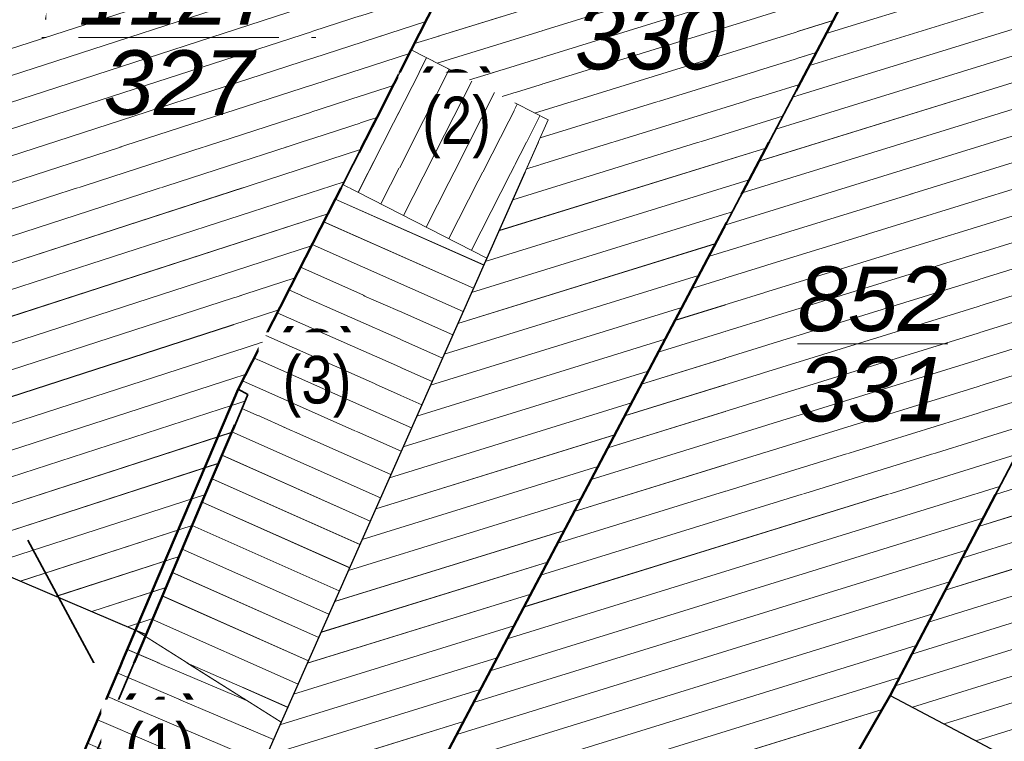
# Model space of a CAD drawing. Header units: millimetres. Extents: x 32365810 to 32368499, y 5620272 to 5622478.
# Tile 85 of 256: x 32366500 to 32366515, y 5620749 to 5620759. Entities that reach past the tile are written whole.
import ezdxf

# ---------------------------------------------------------------- set-up
doc = ezdxf.new("R2010")
doc.units = ezdxf.units.MM
for name, pattern in [('1600.1047', [0]), ('1600.2028', [0]), ('1600.2505', [0])]:
    doc.linetypes.add(name, pattern=pattern)
doc.layers.get('0').update_dxf_attribs({"color": 1, "linetype": 'CONTINUOUS'})
for name, color, linetype in [('_K_Ebene 32', 251, 'CONTINUOUS'), ('_K_Gebäude', 251, 'CONTINUOUS'), ('Ebene 32', 7, 'CONTINUOUS')]:
    doc.layers.add(name, color=color, linetype=linetype)
doc.layers.add('_K_Flurstücke_Grenzpunkte', color=251, linetype='CONTINUOUS', lineweight=50)
doc.layers.add('Flurstücke_Grenzpunkte', color=11, linetype='CONTINUOUS', transparency=0.75)
doc.layers.add('Gebäude', color=31, linetype='CONTINUOUS', transparency=0.75)
doc.styles.add('Flurstücksnummer - K 10 700', font='ariali.ttf')
doc.styles.add('Hausnummern NRW', font='arial.ttf', dxfattribs={"width": 0.85})

# ---------------------------------------------------------------- blocks, each defined once
blk = doc.blocks.new('O824')
at = {"layer": 'Flurstücke_Grenzpunkte', "color": 7, "linetype": '1600.2028', "lineweight": 35}
for p, q in [((32366011.383, 5622127.105), (32366005.975, 5622116.505)), ((32366004.632, 5622102.612), (32366016.52, 5622125.145)), ((32366005.975, 5622116.505), (32366004.965, 5622114.525)), ((32366004.965, 5622114.525), (32366003.427, 5622111.51)), ((32366003.427, 5622111.51), (32366003.566, 5622111.432)), ((32366003.566, 5622111.432), (32366002.926, 5622109.923)), ((32366002.926, 5622109.923), (32366002.067, 5622107.897)), ((32366002.067, 5622107.897), (32366000.69, 5622104.649))]:
    blk.add_line(p, q, dxfattribs=at)
at = {"layer": 'Flurstücke_Grenzpunkte', "color": 7, "lineweight": 18, "insert": (32366009.495, 5622117.36), "char_height": 0.95, "attachment_point": 5, "line_spacing_factor": 0.69, "style": 'Flurstücksnummer - K 10 700', "bg_fill": 2}
blk.add_mtext('\\S851/330;', dxfattribs=at)
blk = doc.blocks.new('O827')
at = {"layer": 'Flurstücke_Grenzpunkte', "color": 7, "linetype": '1600.2028', "lineweight": 35}
for p, q in [((32366011.383, 5622127.105), (32366005.975, 5622116.505)), ((32366005.975, 5622116.505), (32366004.965, 5622114.525)), ((32366004.965, 5622114.525), (32366003.427, 5622111.51)), ((32366001.913, 5622107.962), (32366003.427, 5622111.51)), ((32366000.527, 5622104.712), (32366001.913, 5622107.962))]:
    blk.add_line(p, q, dxfattribs=at)
at = {"layer": 'Flurstücke_Grenzpunkte', "color": 7, "lineweight": 18, "insert": (32366002.55, 5622116.69), "char_height": 0.95, "attachment_point": 5, "line_spacing_factor": 0.69, "style": 'Flurstücksnummer - K 10 700', "bg_fill": 2}
blk.add_mtext('\\S1127/327;', dxfattribs=at)
blk = doc.blocks.new('O840')
at = {"layer": 'Flurstücke_Grenzpunkte', "color": 7, "linetype": '1600.2028', "lineweight": 35}
for p, q in [((32366021.617, 5622123.374), (32366013.031, 5622107.002)), ((32366013.031, 5622107.002), (32366011.419, 5622104.198))]:
    blk.add_line(p, q, dxfattribs=at)
at = {"layer": 'Flurstücke_Grenzpunkte', "color": 7, "lineweight": 18, "insert": (32366017.514, 5622110.584), "char_height": 0.95, "attachment_point": 5, "line_spacing_factor": 0.69, "style": 'Flurstücksnummer - K 10 700', "bg_fill": 2}
blk.add_mtext('\\S853/334;', dxfattribs=at)
blk = doc.blocks.new('O1767')
at = {"layer": 'Flurstücke_Grenzpunkte', "color": 7, "linetype": '1600.2028', "lineweight": 35}
for p, q in [((32366004.632, 5622102.612), (32366016.52, 5622125.145)), ((32366021.617, 5622123.374), (32366013.031, 5622107.002)), ((32366013.031, 5622107.002), (32366011.419, 5622104.198))]:
    blk.add_line(p, q, dxfattribs=at)
at = {"layer": 'Flurstücke_Grenzpunkte', "color": 7, "lineweight": 18, "insert": (32366012.775, 5622112.176), "char_height": 0.95, "attachment_point": 5, "line_spacing_factor": 0.69, "style": 'Flurstücksnummer - K 10 700', "bg_fill": 2}
blk.add_mtext('\\S852/331;', dxfattribs=at)
blk = doc.blocks.new('O2323')
at = {"layer": 'Gebäude', "color": 7, "linetype": '1600.2505', "lineweight": 18}
for p, q in [((32366011.383, 5622127.105), (32366005.975, 5622116.505)), ((32366004.632, 5622102.612), (32366016.52, 5622125.145)), ((32366005.975, 5622116.505), (32366007.992, 5622115.475)), ((32366007.992, 5622115.475), (32366007.089, 5622113.442)), ((32366007.089, 5622113.442), (32366004.057, 5622106.605)), ((32366004.057, 5622106.605), (32366002.754, 5622103.667))]:
    blk.add_line(p, q, dxfattribs=at)
blk = doc.blocks.new('O2335')
at = {"layer": 'Gebäude', "color": 7, "linetype": '1600.2505', "lineweight": 18}
for p, q in [((32366001.913, 5622107.962), (32366000.527, 5622104.712)), ((32366004.057, 5622106.605), (32366001.913, 5622107.962)), ((32366004.057, 5622106.605), (32366002.754, 5622103.667)), ((32366000.527, 5622104.712), (32366000.69, 5622104.649)), ((32366000.69, 5622104.649), (32366002.585, 5622103.762)), ((32366002.585, 5622103.762), (32366002.754, 5622103.667))]:
    blk.add_line(p, q, dxfattribs=at)
at = {"layer": 'Ebene 32', "color": 7, "lineweight": 18, "insert": (32366002.266, 5622105.68), "char_height": 0.7, "attachment_point": 8, "line_spacing_factor": 0.69, "style": 'Hausnummern NRW', "bg_fill": 2}
blk.add_mtext('(1)', dxfattribs=at)
blk = doc.blocks.new('O2743')
at = {"layer": 'Gebäude', "color": 7, "linetype": '1600.2505', "lineweight": 18}
for p, q in [((32366005.975, 5622116.505), (32366004.965, 5622114.525)), ((32366005.975, 5622116.505), (32366007.992, 5622115.475)), ((32366007.992, 5622115.475), (32366007.089, 5622113.442)), ((32366004.965, 5622114.525), (32366007.089, 5622113.442))]:
    blk.add_line(p, q, dxfattribs=at)
at = {"layer": 'Ebene 32', "color": 7, "lineweight": 18, "insert": (32366006.643, 5622114.908), "char_height": 0.7, "attachment_point": 8, "line_spacing_factor": 0.69, "style": 'Hausnummern NRW', "bg_fill": 2}
blk.add_mtext('(2)', dxfattribs=at)
blk = doc.blocks.new('O3001')
at = {"layer": 'Gebäude', "color": 7, "linetype": '1600.2505', "lineweight": 18}
for p, q in [((32366011.383, 5622127.105), (32366005.975, 5622116.505)), ((32366005.975, 5622116.505), (32366004.965, 5622114.525)), ((32366003.427, 5622111.51), (32366004.965, 5622114.525)), ((32366003.566, 5622111.432), (32366003.427, 5622111.51)), ((32366002.926, 5622109.923), (32366003.566, 5622111.432)), ((32365995.593, 5622110.65), (32366001.913, 5622107.962)), ((32366002.067, 5622107.897), (32366002.926, 5622109.923)), ((32366001.913, 5622107.962), (32366002.067, 5622107.897))]:
    blk.add_line(p, q, dxfattribs=at)
blk = doc.blocks.new('O3085')
at = {"layer": 'Gebäude', "color": 7, "linetype": '1600.2505', "lineweight": 18}
for p, q in [((32366003.427, 5622111.51), (32366004.965, 5622114.525)), ((32366004.965, 5622114.525), (32366007.089, 5622113.442)), ((32366007.089, 5622113.442), (32366004.057, 5622106.605)), ((32366003.566, 5622111.432), (32366003.427, 5622111.51)), ((32366002.926, 5622109.923), (32366003.566, 5622111.432)), ((32366002.067, 5622107.897), (32366002.926, 5622109.923)), ((32366001.913, 5622107.962), (32366002.067, 5622107.897)), ((32366004.057, 5622106.605), (32366001.913, 5622107.962))]:
    blk.add_line(p, q, dxfattribs=at)
at = {"layer": 'Ebene 32', "color": 7, "lineweight": 18, "insert": (32366004.587, 5622111.089), "char_height": 0.7, "attachment_point": 8, "line_spacing_factor": 0.69, "style": 'Hausnummern NRW', "bg_fill": 2}
blk.add_mtext('(3)', dxfattribs=at)
blk = doc.blocks.new('O3156')
at = {"layer": 'Gebäude', "color": 7, "linetype": '1600.2505', "lineweight": 18}
for p, q in [((32366021.617, 5622123.374), (32366013.031, 5622107.002)), ((32366013.031, 5622107.002), (32366017.832, 5622104.467))]:
    blk.add_line(p, q, dxfattribs=at)
blk = doc.blocks.new('O3198')
at = {"layer": 'Gebäude', "color": 7, "linetype": '1600.2505', "lineweight": 18}
for p, q in [((32366004.632, 5622102.612), (32366016.52, 5622125.145)), ((32366021.617, 5622123.374), (32366013.031, 5622107.002)), ((32366011.419, 5622104.198), (32366013.031, 5622107.002))]:
    blk.add_line(p, q, dxfattribs=at)
blk = doc.blocks.new('*X1134')
at = {"color": 253, "linetype": '1600.1047', "lineweight": 18, "true_color": 0xb2b2b2}
for p, q in [((32366013.179411, 5622118.813111), (32366006.023503, 5622116.600068)), ((32366012.931946, 5622118.344056), (32366006.35608, 5622116.310398)), ((32366012.684481, 5622117.875001), (32366006.834814, 5622116.065928)), ((32366012.437017, 5622117.405947), (32366007.313547, 5622115.821458)), ((32366012.189552, 5622116.936892), (32366007.792281, 5622115.576988)), ((32366011.942087, 5622116.467837), (32366007.874206, 5622115.209801)), ((32366011.694623, 5622115.998783), (32366007.672096, 5622114.754773)), ((32366011.447158, 5622115.529728), (32366007.469985, 5622114.299744)), ((32366011.199693, 5622115.060673), (32366007.267875, 5622113.844716)), ((32366010.952228, 5622114.591619), (32366007.065807, 5622113.389701)), ((32366010.704764, 5622114.122564), (32366006.864066, 5622112.934787)), ((32366010.457299, 5622113.65351), (32366006.662326, 5622112.479873)), ((32366010.209834, 5622113.184455), (32366006.460586, 5622112.024959)), ((32366009.96237, 5622112.7154), (32366006.258845, 5622111.570045)), ((32366009.714905, 5622112.246346), (32366006.057105, 5622111.115131)), ((32366009.46744, 5622111.777291), (32366005.855365, 5622110.660217)), ((32366009.219976, 5622111.308236), (32366005.653624, 5622110.205303)), ((32366008.972511, 5622110.839182), (32366005.451884, 5622109.750389)), ((32366008.725046, 5622110.370127), (32366005.250143, 5622109.295475)), ((32366008.477582, 5622109.901072), (32366005.048403, 5622108.840562)), ((32366008.230117, 5622109.432018), (32366004.846663, 5622108.385648)), ((32366007.982652, 5622108.962963), (32366004.644922, 5622107.930734)), ((32366007.735188, 5622108.493908), (32366004.443182, 5622107.47582)), ((32366007.487723, 5622108.024854), (32366004.241442, 5622107.020906)), ((32366007.240258, 5622107.555799), (32366004.0397, 5622106.565992)), ((32366006.992794, 5622107.086744), (32366003.837944, 5622106.111073)), ((32366006.745329, 5622106.61769), (32366003.636188, 5622105.656154))]:
    blk.add_line(p, q, dxfattribs=at)
blk = doc.blocks.new('*X1138')
at = {"color": 253, "linetype": '1600.1047', "lineweight": 18, "true_color": 0xb2b2b2}
for p, q in [((32366003.54746, 5622106.927503), (32366001.791228, 5622107.67646)), ((32366003.944191, 5622106.350638), (32366001.644124, 5622107.331518)), ((32366003.792144, 5622106.007803), (32366001.497019, 5622106.986576)), ((32366003.640097, 5622105.664968), (32366001.349914, 5622106.641633)), ((32366003.48805, 5622105.322134), (32366001.20281, 5622106.296691)), ((32366003.336003, 5622104.979299), (32366001.055705, 5622105.951749)), ((32366003.183956, 5622104.636464), (32366000.9086, 5622105.606806)), ((32366003.03191, 5622104.29363), (32366000.761496, 5622105.261864)), ((32366002.879863, 5622103.950795), (32366000.614391, 5622104.916922))]:
    blk.add_line(p, q, dxfattribs=at)
blk = doc.blocks.new('*X1257')
at = {"color": 253, "linetype": '1600.1047', "lineweight": 18, "true_color": 0xb2b2b2}
for p, q in [((32366005.191804, 5622114.409356), (32366006.201389, 5622116.389392)), ((32366005.525882, 5622114.239013), (32366006.535363, 5622116.218845)), ((32366005.859961, 5622114.068671), (32366006.869338, 5622116.048298)), ((32366006.194039, 5622113.898329), (32366007.203312, 5622115.877751)), ((32366006.528118, 5622113.727986), (32366007.537286, 5622115.707204)), ((32366006.862196, 5622113.557644), (32366007.87126, 5622115.536657))]:
    blk.add_line(p, q, dxfattribs=at)
blk = doc.blocks.new('*X1332')
at = {"color": 253, "linetype": '1600.1047', "lineweight": 18, "true_color": 0xb2b2b2}
for p, q in [((32366007.153458, 5622118.814847), (32365999.177792, 5622116.231918)), ((32366006.912551, 5622118.342654), (32365998.93657, 5622115.759622)), ((32366006.671643, 5622117.870462), (32365998.695347, 5622115.287327)), ((32366006.430736, 5622117.398269), (32365998.454124, 5622114.815032)), ((32366006.189828, 5622116.926076), (32365998.212901, 5622114.342737)), ((32366005.948926, 5622116.453885), (32365997.362149, 5622113.673046)), ((32366005.708068, 5622115.981708), (32365997.077527, 5622113.186696)), ((32366005.46721, 5622115.509531), (32365996.792905, 5622112.700346)), ((32366005.226352, 5622115.037354), (32365996.508283, 5622112.213996)), ((32366004.985494, 5622114.565177), (32365996.223661, 5622111.727646)), ((32366004.744629, 5622114.092998), (32365995.939039, 5622111.241296)), ((32366004.503762, 5622113.620818), (32365995.654416, 5622110.754946)), ((32366004.262896, 5622113.148638), (32365996.005616, 5622110.474507)), ((32366004.022029, 5622112.676459), (32365996.531766, 5622110.250727)), ((32366003.781163, 5622112.204279), (32365997.057916, 5622110.026947)), ((32366003.540297, 5622111.7321), (32365997.584067, 5622109.803167)), ((32366003.52384, 5622111.332595), (32365998.110217, 5622109.579386)), ((32366003.330044, 5622110.875659), (32365998.636367, 5622109.355606)), ((32366003.136247, 5622110.418723), (32365999.162517, 5622109.131826)), ((32366002.942451, 5622109.961787), (32365999.688667, 5622108.908045)), ((32366002.748719, 5622109.504873), (32366000.214817, 5622108.684265)), ((32366002.554993, 5622109.047959), (32366000.740967, 5622108.460485)), ((32366002.361267, 5622108.591046), (32366001.267117, 5622108.236704)), ((32366002.167542, 5622108.134133), (32366001.793267, 5622108.012924))]:
    blk.add_line(p, q, dxfattribs=at)
blk = doc.blocks.new('*X1357')
at = {"color": 253, "linetype": '1600.1047', "lineweight": 18, "true_color": 0xb2b2b2}
for p, q in [((32366007.043357, 5622113.339078), (32366004.855073, 5622114.309506)), ((32366006.891335, 5622112.996275), (32366004.684418, 5622113.974965)), ((32366006.739312, 5622112.653472), (32366004.513764, 5622113.640425)), ((32366006.587289, 5622112.310669), (32366004.343109, 5622113.305884)), ((32366006.435266, 5622111.967865), (32366004.172455, 5622112.971343)), ((32366006.283244, 5622111.625062), (32366004.0018, 5622112.636802)), ((32366006.131221, 5622111.282259), (32366003.831145, 5622112.302262)), ((32366005.979198, 5622110.939456), (32366003.660491, 5622111.967721)), ((32366005.827175, 5622110.596652), (32366003.489836, 5622111.63318)), ((32366005.675153, 5622110.253849), (32366003.47932, 5622111.227624)), ((32366005.52313, 5622109.911046), (32366003.332879, 5622110.882345)), ((32366005.371107, 5622109.568242), (32366003.186439, 5622110.537066)), ((32366005.219084, 5622109.225439), (32366003.039999, 5622110.191787)), ((32366005.067062, 5622108.882636), (32366002.893567, 5622109.846505)), ((32366004.915039, 5622108.539833), (32366002.747165, 5622109.501209)), ((32366004.763016, 5622108.197029), (32366002.600764, 5622109.155913)), ((32366004.610994, 5622107.854226), (32366002.454362, 5622108.810616)), ((32366004.458971, 5622107.511423), (32366002.307961, 5622108.46532)), ((32366004.306948, 5622107.16862), (32366002.16156, 5622108.120024)), ((32366004.154925, 5622106.825816), (32366002.662315, 5622107.487737))]:
    blk.add_line(p, q, dxfattribs=at)
blk = doc.blocks.new('*X1377')
at = {"color": 253, "linetype": '1600.1047', "lineweight": 18, "true_color": 0xb2b2b2}
for p, q in [((32366021.983638, 5622112.268328), (32366014.581863, 5622109.959225)), ((32366021.732914, 5622111.797286), (32366014.335557, 5622109.489561)), ((32366021.48219, 5622111.326244), (32366014.08925, 5622109.019898)), ((32366021.231466, 5622110.855202), (32366013.842943, 5622108.550234)), ((32366020.980783, 5622110.384173), (32366013.596637, 5622108.08057)), ((32366020.730123, 5622109.913152), (32366013.35033, 5622107.610906)), ((32366020.479462, 5622109.44213), (32366013.104023, 5622107.141242)), ((32366020.228802, 5622108.971108), (32366013.360011, 5622106.828277)), ((32366019.978142, 5622108.500086), (32366013.827669, 5622106.581347)), ((32366019.727482, 5622108.029064), (32366014.295328, 5622106.334416))]:
    blk.add_line(p, q, dxfattribs=at)
blk = doc.blocks.new('*X1389')
at = {"color": 253, "linetype": '1600.1047', "lineweight": 18, "true_color": 0xb2b2b2}
for p, q in [((32366019.312794, 5622118.980282), (32366012.088964, 5622116.746234)), ((32366019.067093, 5622118.511773), (32366011.8415, 5622116.27718)), ((32366018.821392, 5622118.043264), (32366011.594035, 5622115.808125)), ((32366018.57569, 5622117.574754), (32366011.34657, 5622115.33907)), ((32366018.329989, 5622117.106245), (32366011.099106, 5622114.870016)), ((32366018.084288, 5622116.637736), (32366010.851641, 5622114.400961)), ((32366017.838587, 5622116.169227), (32366010.604176, 5622113.931906)), ((32366017.592885, 5622115.700717), (32366010.356711, 5622113.462852)), ((32366017.347184, 5622115.232208), (32366010.109247, 5622112.993797)), ((32366017.101483, 5622114.763699), (32366009.861782, 5622112.524742)), ((32366016.855782, 5622114.295189), (32366009.614317, 5622112.055688)), ((32366016.61008, 5622113.82668), (32366009.366853, 5622111.586633)), ((32366016.364379, 5622113.358171), (32366009.119388, 5622111.117578)), ((32366016.118678, 5622112.889662), (32366008.871923, 5622110.648524)), ((32366015.872977, 5622112.421152), (32366008.624459, 5622110.179469)), ((32366015.627275, 5622111.952643), (32366008.376994, 5622109.710414)), ((32366015.381574, 5622111.484134), (32366008.129529, 5622109.24136)), ((32366015.135873, 5622111.015624), (32366007.882065, 5622108.772305)), ((32366014.890172, 5622110.547115), (32366007.6346, 5622108.303251)), ((32366014.64447, 5622110.078606), (32366007.387135, 5622107.834196)), ((32366014.398769, 5622109.610097), (32366007.139671, 5622107.365141)), ((32366014.153068, 5622109.141587), (32366006.892206, 5622106.896087)), ((32366013.907367, 5622108.673078), (32366006.644741, 5622106.427032)), ((32366013.661665, 5622108.204569), (32366006.397277, 5622105.957977)), ((32366013.415964, 5622107.736059), (32366006.149812, 5622105.488923)), ((32366013.170263, 5622107.26755), (32366005.902347, 5622105.019868)), ((32366012.912106, 5622106.795189), (32366005.654883, 5622104.550813))]:
    blk.add_line(p, q, dxfattribs=at)

msp = doc.modelspace()

# ---------------------------------------------------------------- linework, layer by layer
at = {"layer": '_K_Flurstücke_Grenzpunkte', "linetype": 'Continuous', "lineweight": 35}
msp.add_line((32366501.368, 5620749.28), (32366500.15, 5620751.542), dxfattribs=at)
at = {"layer": '_K_Flurstücke_Grenzpunkte', "linetype": '1600.2028'}
for points in [[(32366503.391, 5620753.686), (32366502.751, 5620752.177), (32366501.892, 5620750.151), (32366500.515, 5620746.903), (32366502.41, 5620746.016), (32366502.579, 5620745.921), (32366503.12, 5620745.617), (32366504.457, 5620744.866), (32366516.345, 5620767.399), (32366511.208, 5620769.359), (32366505.8, 5620758.759), (32366504.79, 5620756.779), (32366503.252, 5620753.764)], [(32366508.922, 5620742.411), (32366514.463, 5620739.486), (32366514.638, 5620739.381), (32366515.875, 5620741.627), (32366515.167, 5620742.042), (32366515.894, 5620743.41), (32366516.82, 5620745.149), (32366517.294, 5620746.039), (32366517.657, 5620746.721), (32366518.635, 5620748.559), (32366520.968, 5620752.943), (32366526.74, 5620763.787), (32366521.442, 5620765.628), (32366512.856, 5620749.256), (32366511.244, 5620746.452)], [(32366501.738, 5620750.216), (32366503.252, 5620753.764), (32366503.391, 5620753.686), (32366502.751, 5620752.177), (32366501.892, 5620750.151), (32366500.515, 5620746.903), (32366500.352, 5620746.966)]]:
    msp.add_lwpolyline(points, close=True, dxfattribs=at)
at = {"layer": '_K_Gebäude', "linetype": '1600.2505', "lineweight": -2}
for p, q in [((32366511.208, 5620769.359), (32366505.8, 5620758.759)), ((32366504.457, 5620744.866), (32366516.345, 5620767.399)), ((32366504.457, 5620744.866), (32366516.345, 5620767.399)), ((32366521.442, 5620765.628), (32366512.856, 5620749.256)), ((32366505.8, 5620758.759), (32366507.817, 5620757.729)), ((32366507.817, 5620757.729), (32366506.914, 5620755.696)), ((32366506.914, 5620755.696), (32366503.882, 5620748.859)), ((32366512.856, 5620749.256), (32366511.244, 5620746.452)), ((32366503.882, 5620748.859), (32366502.579, 5620745.921))]:
    msp.add_line(p, q, dxfattribs=at)
at = {"layer": '_K_Gebäude', "linetype": '1600.1047', "lineweight": 18}
for p, q in [((32366519.138, 5620761.234), (32366511.914, 5620759)), ((32366506.979, 5620761.069), (32366499.003, 5620758.486)), ((32366513.005, 5620761.067), (32366505.849, 5620758.854)), ((32366518.893, 5620760.765), (32366511.667, 5620758.531)), ((32366506.738, 5620760.596), (32366498.762, 5620758.013)), ((32366512.757, 5620760.598), (32366506.182, 5620758.564)), ((32366518.647, 5620760.297), (32366511.419, 5620758.062)), ((32366506.497, 5620760.124), (32366498.521, 5620757.541)), ((32366512.51, 5620760.129), (32366506.66, 5620758.32)), ((32366518.401, 5620759.828), (32366511.172, 5620757.593)), ((32366506.256, 5620759.652), (32366498.28, 5620757.069)), ((32366512.262, 5620759.66), (32366507.139, 5620758.075)), ((32366518.155, 5620759.36), (32366510.925, 5620757.124)), ((32366506.015, 5620759.18), (32366498.038, 5620756.596)), ((32366512.015, 5620759.191), (32366507.618, 5620757.831)), ((32366517.91, 5620758.891), (32366510.677, 5620756.655)), ((32366511.768, 5620758.721), (32366507.7, 5620757.463)), ((32366505.774, 5620758.708), (32366497.188, 5620755.927)), ((32366505.017, 5620756.663), (32366506.027, 5620758.643)), ((32366505.351, 5620756.493), (32366506.361, 5620758.473)), ((32366505.685, 5620756.322), (32366506.695, 5620758.302)), ((32366517.664, 5620758.423), (32366510.43, 5620756.186)), ((32366505.533, 5620758.235), (32366496.903, 5620755.44)), ((32366511.52, 5620758.252), (32366507.498, 5620757.008)), ((32366506.019, 5620756.152), (32366507.029, 5620758.131)), ((32366506.354, 5620755.982), (32366507.363, 5620757.961)), ((32366517.418, 5620757.954), (32366510.182, 5620755.717)), ((32366505.293, 5620757.763), (32366496.618, 5620754.954)), ((32366506.688, 5620755.811), (32366507.697, 5620757.79)), ((32366511.273, 5620757.783), (32366507.295, 5620756.553)), ((32366517.173, 5620757.486), (32366509.935, 5620755.247)), ((32366505.052, 5620757.291), (32366496.334, 5620754.468)), ((32366511.025, 5620757.314), (32366507.093, 5620756.098)), ((32366516.927, 5620757.017), (32366509.687, 5620754.778)), ((32366510.778, 5620756.845), (32366506.891, 5620755.643)), ((32366504.811, 5620756.819), (32366496.049, 5620753.981)), ((32366506.869, 5620755.593), (32366504.681, 5620756.563)), ((32366516.681, 5620756.549), (32366509.44, 5620754.309)), ((32366504.57, 5620756.347), (32366495.764, 5620753.495)), ((32366510.53, 5620756.376), (32366506.689, 5620755.188)), ((32366506.717, 5620755.25), (32366504.51, 5620756.229)), ((32366516.436, 5620756.08), (32366509.192, 5620753.84)), ((32366504.329, 5620755.874), (32366495.48, 5620753.009)), ((32366506.565, 5620754.907), (32366504.339, 5620755.894)), ((32366510.283, 5620755.907), (32366506.488, 5620754.734)), ((32366506.413, 5620754.564), (32366504.169, 5620755.56)), ((32366516.19, 5620755.612), (32366508.945, 5620753.371)), ((32366504.088, 5620755.402), (32366495.831, 5620752.728)), ((32366510.035, 5620755.438), (32366506.286, 5620754.279)), ((32366506.261, 5620754.222), (32366503.998, 5620755.225)), ((32366515.944, 5620755.143), (32366508.697, 5620752.902)), ((32366509.788, 5620754.969), (32366506.084, 5620753.824)), ((32366503.847, 5620754.93), (32366496.357, 5620752.504)), ((32366506.109, 5620753.879), (32366503.827, 5620754.89)), ((32366515.698, 5620754.675), (32366508.45, 5620752.433)), ((32366505.957, 5620753.536), (32366503.657, 5620754.556)), ((32366521.809, 5620754.522), (32366514.407, 5620752.213)), ((32366503.607, 5620754.458), (32366496.883, 5620752.281)), ((32366509.54, 5620754.5), (32366505.883, 5620753.369)), ((32366505.805, 5620753.193), (32366503.486, 5620754.221)), ((32366515.453, 5620754.206), (32366508.202, 5620751.964)), ((32366503.366, 5620753.986), (32366497.409, 5620752.057)), ((32366509.293, 5620754.031), (32366505.681, 5620752.914)), ((32366521.558, 5620754.051), (32366514.161, 5620751.743)), ((32366505.653, 5620752.85), (32366503.315, 5620753.887)), ((32366515.207, 5620753.738), (32366507.955, 5620751.495)), ((32366503.349, 5620753.586), (32366497.936, 5620751.833)), ((32366509.045, 5620753.562), (32366505.479, 5620752.459)), ((32366521.308, 5620753.58), (32366513.915, 5620751.274)), ((32366505.501, 5620752.508), (32366503.305, 5620753.481)), ((32366514.961, 5620753.269), (32366507.707, 5620751.026)), ((32366503.155, 5620753.129), (32366498.462, 5620751.609)), ((32366505.349, 5620752.165), (32366503.158, 5620753.136)), ((32366508.798, 5620753.093), (32366505.277, 5620752.004)), ((32366521.057, 5620753.109), (32366513.668, 5620750.804)), ((32366505.197, 5620751.822), (32366503.012, 5620752.791)), ((32366514.716, 5620752.801), (32366507.46, 5620750.557)), ((32366502.962, 5620752.672), (32366498.988, 5620751.385)), ((32366508.55, 5620752.624), (32366505.076, 5620751.549)), ((32366520.806, 5620752.638), (32366513.422, 5620750.334)), ((32366505.045, 5620751.479), (32366502.865, 5620752.445)), ((32366502.768, 5620752.215), (32366499.514, 5620751.162)), ((32366514.47, 5620752.332), (32366507.213, 5620750.088)), ((32366504.892, 5620751.136), (32366502.719, 5620752.1)), ((32366508.303, 5620752.155), (32366504.874, 5620751.094)), ((32366520.556, 5620752.167), (32366513.176, 5620749.865)), ((32366502.574, 5620751.759), (32366500.04, 5620750.938)), ((32366504.74, 5620750.793), (32366502.573, 5620751.755)), ((32366514.224, 5620751.864), (32366506.965, 5620749.619)), ((32366508.056, 5620751.686), (32366504.672, 5620750.639)), ((32366520.305, 5620751.696), (32366512.929, 5620749.395)), ((32366504.588, 5620750.451), (32366502.426, 5620751.41)), ((32366513.978, 5620751.395), (32366506.718, 5620749.15)), ((32366502.38, 5620751.302), (32366500.566, 5620750.714)), ((32366507.808, 5620751.217), (32366504.47, 5620750.184)), ((32366520.054, 5620751.225), (32366513.185, 5620749.082)), ((32366504.436, 5620750.108), (32366502.28, 5620751.064)), ((32366513.733, 5620750.927), (32366506.47, 5620748.681)), ((32366502.187, 5620750.845), (32366501.093, 5620750.49)), ((32366507.561, 5620750.748), (32366504.269, 5620749.729)), ((32366519.804, 5620750.754), (32366513.653, 5620748.835)), ((32366504.284, 5620749.765), (32366502.133, 5620750.719)), ((32366513.487, 5620750.458), (32366506.223, 5620748.212)), ((32366501.993, 5620750.388), (32366501.619, 5620750.267)), ((32366504.132, 5620749.422), (32366501.987, 5620750.374)), ((32366507.313, 5620750.279), (32366504.067, 5620749.275)), ((32366519.553, 5620750.283), (32366514.121, 5620748.588)), ((32366503.373, 5620749.181), (32366501.617, 5620749.93)), ((32366513.241, 5620749.99), (32366505.975, 5620747.743)), ((32366503.98, 5620749.079), (32366502.488, 5620749.741)), ((32366507.066, 5620749.809), (32366503.865, 5620748.82)), ((32366503.77, 5620748.604), (32366501.47, 5620749.585)), ((32366512.996, 5620749.521), (32366505.728, 5620747.274)), ((32366506.818, 5620749.34), (32366503.663, 5620748.365)), ((32366503.618, 5620748.261), (32366501.322, 5620749.24)), ((32366512.738, 5620749.049), (32366505.48, 5620746.804)), ((32366503.466, 5620747.919), (32366501.175, 5620748.895)), ((32366506.571, 5620748.871), (32366503.462, 5620747.91))]:
    msp.add_line(p, q, dxfattribs=at)
at = {"layer": '_K_Gebäude', "linetype": '1600.2505', "lineweight": -2}
msp.add_lwpolyline([(32366512.856, 5620749.256), (32366517.657, 5620746.721), (32366518.635, 5620748.559), (32366520.968, 5620752.943), (32366526.74, 5620763.787), (32366521.442, 5620765.628)], close=True, dxfattribs=at)

# ---------------------------------------------------------------- next in the draw order: texts
at = {"layer": '_K_Ebene 32', "lineweight": 18, "char_height": 1, "attachment_point": 8, "line_spacing_factor": 0.69, "style": 'Hausnummern NRW', "bg_fill": 2}
for s, insert in [('(2)', (32366506.468, 5620757.162)), ('(3)', (32366504.412, 5620753.343)), ('(1)', (32366502.091, 5620747.934))]:
    msp.add_mtext(s, dxfattribs=dict(at, insert=insert))

# ---------------------------------------------------------------- next in the draw order: linework, layer by layer
at = {"layer": '_K_Flurstücke_Grenzpunkte', "linetype": '1600.2028'}
for points in [[(32366493.76, 5620749.562), (32366495.352, 5620748.92), (32366499.063, 5620747.47), (32366500.352, 5620746.966), (32366501.738, 5620750.216), (32366503.252, 5620753.764), (32366504.79, 5620756.779), (32366505.8, 5620758.759), (32366511.208, 5620769.359), (32366505.641, 5620771.483), (32366497.87, 5620756.268), (32366497.485, 5620756.436), (32366495.418, 5620752.904)], [(32366516.345, 5620767.399), (32366521.442, 5620765.628), (32366512.856, 5620749.256), (32366511.244, 5620746.452), (32366508.922, 5620742.411), (32366508.468, 5620742.65), (32366504.467, 5620734.551), (32366503.65, 5620734.991), (32366507.406, 5620743.211), (32366505.118, 5620744.495), (32366504.457, 5620744.866)]]:
    msp.add_lwpolyline(points, close=True, dxfattribs=at)
at = {"layer": '_K_Gebäude', "linetype": '1600.2505', "lineweight": -2}
msp.add_lwpolyline([(32366503.252, 5620753.764), (32366504.79, 5620756.779), (32366505.8, 5620758.759), (32366511.208, 5620769.359), (32366505.641, 5620771.483), (32366497.87, 5620756.268), (32366497.485, 5620756.436), (32366495.418, 5620752.904), (32366501.738, 5620750.216), (32366501.892, 5620750.151), (32366502.751, 5620752.177), (32366503.391, 5620753.686)], close=True, dxfattribs=at)
at = {"layer": '_K_Gebäude', "linetype": '1600.2505', "lineweight": 18}
for points in [[(32366504.79, 5620756.779), (32366506.914, 5620755.696), (32366507.817, 5620757.729), (32366505.8, 5620758.759)], [(32366501.738, 5620750.216), (32366501.892, 5620750.151), (32366502.751, 5620752.177), (32366503.391, 5620753.686), (32366503.252, 5620753.764), (32366504.79, 5620756.779), (32366506.914, 5620755.696), (32366503.882, 5620748.859)], [(32366500.352, 5620746.966), (32366500.515, 5620746.903), (32366502.41, 5620746.016), (32366502.579, 5620745.921), (32366503.882, 5620748.859), (32366501.738, 5620750.216)]]:
    msp.add_lwpolyline(points, close=True, dxfattribs=at)

# ---------------------------------------------------------------- next in the draw order: texts
at = {"layer": '_K_Flurstücke_Grenzpunkte', "lineweight": 18, "char_height": 1.3, "attachment_point": 5, "line_spacing_factor": 0.69, "style": 'Flurstücksnummer - K 10 700', "bg_fill": 2}
for s, insert in [('\\S1127/327;', (32366502.375, 5620758.944)), ('\\S852/331;', (32366512.6, 5620754.43))]:
    msp.add_mtext(s, dxfattribs=dict(at, insert=insert))

# ---------------------------------------------------------------- next in the draw order: texts
for s, insert in [('\\S851/330;', (32366509.32, 5620759.614)), ('\\S853/334;', (32366517.339, 5620752.838))]:
    msp.add_mtext(s, dxfattribs=dict(at, insert=insert))

# ---------------------------------------------------------------- next in the draw order: block references
at = {"layer": 'Flurstücke_Grenzpunkte', "color": 7, "true_color": 0xffffff}
msp.add_blockref('O824', (499.825, -1357.746), dxfattribs=at)

# ---------------------------------------------------------------- next in the draw order: block references
msp.add_blockref('O827', (499.825, -1357.746), dxfattribs=at)

# ---------------------------------------------------------------- next in the draw order: block references
msp.add_blockref('O840', (499.825, -1357.746), dxfattribs=at)

# ---------------------------------------------------------------- next in the draw order: block references
msp.add_blockref('O1767', (499.825, -1357.746), dxfattribs=at)

# ---------------------------------------------------------------- next in the draw order: block references
at = {"layer": 'Gebäude', "color": 7, "true_color": 0xffffff}
msp.add_blockref('O2323', (499.825, -1357.746), dxfattribs=at)

# ---------------------------------------------------------------- next in the draw order: block references
for name in ['O3156', 'O2743', 'O2335']:
    msp.add_blockref(name, (499.825, -1357.746), dxfattribs=at)

# ---------------------------------------------------------------- next in the draw order: block references
msp.add_blockref('O3001', (499.825, -1357.746), dxfattribs=at)

# ---------------------------------------------------------------- next in the draw order: block references
msp.add_blockref('O3085', (499.825, -1357.746), dxfattribs=at)

# ---------------------------------------------------------------- next in the draw order: block references
for name in ['O3198', '*X1138']:
    msp.add_blockref(name, (499.825, -1357.746), dxfattribs=at)

# ---------------------------------------------------------------- next in the draw order: block references
for name in ['*X1332', '*X1134', '*X1389', '*X1377', '*X1257', '*X1357']:
    msp.add_blockref(name, (499.825, -1357.746), dxfattribs=at)

doc.saveas('drawing.dxf')
